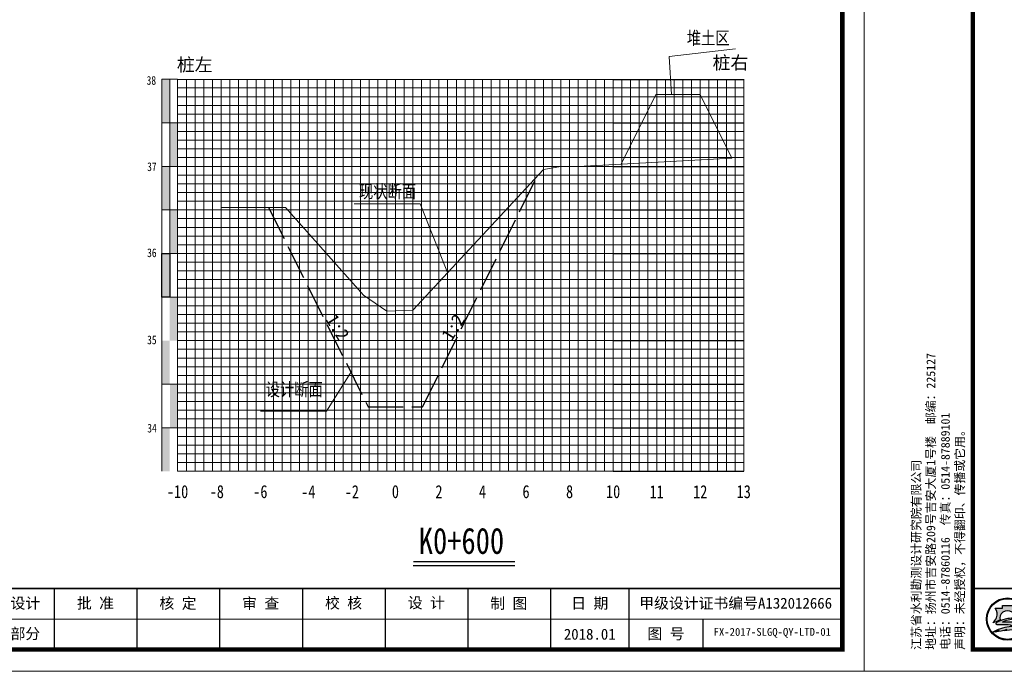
# Model space of a CAD drawing. Header units: millimetres. Extents: x -1851 to 142262423, y -629789 to 22327943.
# Tile 24 of 69: x 35787 to 36013, y 3721 to 3871. Entities that reach past the tile are written whole.
import ezdxf
from ezdxf.enums import TextEntityAlignment as Align

# ---------------------------------------------------------------- set-up
doc = ezdxf.new("R2010")
doc.units = ezdxf.units.MM
doc.linetypes.add('4415', pattern=[5, 4, -1])
for name, color, linetype, lineweight in [('0.13文字', 3, 'Continuous', 13), ('2', 61, 'Continuous', 30), ('3', 8, 'Continuous', 5), ('dmx', 7, 'Continuous', 15)]:
    doc.layers.add(name, color=color, linetype=linetype, lineweight=lineweight)
doc.layers.add('DIMTEX', color=7, linetype='Continuous')
doc.layers.add('断面', color=7, linetype='Continuous')
doc.styles.add('LYJFS', font='times.ttf', dxfattribs={"width": 0.7})
doc.styles.add('STYLE2', font='txt', dxfattribs={"width": 0.8})
doc.styles.add('仿宋', font='FangSong_GB2312.ttf')
doc.styles.add('仿宋体', font='FangSong_GB2312.ttf', dxfattribs={"width": 0.8})
doc.styles.add('宋体', font='txt', dxfattribs={"height": 3.5})
doc.styles.add('等线体', font='simhei.ttf')

# ---------------------------------------------------------------- blocks, each defined once
blk = doc.blocks.new('tk')
h = blk.add_hatch(color=152)
h.dxf.hatch_style = 1
h.paths.add_polyline_path([(6876.364125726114, 854.2295714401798, 1), (6866.686434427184, 854.2295714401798, 1)])
h.paths.add_polyline_path([(6876.201261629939, 854.2295714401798, 1), (6866.84929852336, 854.2295714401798, 1)], flags=16)
h = blk.add_hatch(color=152)
h.dxf.hatch_style = 1
edge = h.paths.add_edge_path()
edge.add_arc((6873.407199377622, 851.8047045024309), 1.461698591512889, 43.31770961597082, 70.37003522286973)
edge.add_arc((6872.0275850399, 847.9366998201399), 5.568375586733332, 70.37003522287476, 84.52854590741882)
edge.add_arc((6871.440752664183, 841.8102204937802), 11.72289597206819, 84.5285459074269, 95.17746754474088)
edge.add_arc((6871.582339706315, 852.1014277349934), 1.831337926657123, 111.7965680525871, 130.9174013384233, ccw=False)
edge.add_arc((6873.47809212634, 847.3608850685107), 6.936886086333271, 98.84274785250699, 111.79656805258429, ccw=False)
edge.add_arc((6874.544451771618, 840.506451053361), 13.873772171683, 95.21036804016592, 98.84274785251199, ccw=False)
edge.add_ellipse((6871.525280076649, 854.5219636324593), major_axis=(-1.773815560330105, 0), ratio=0.8776980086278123, start_angle=172.6538623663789, end_angle=176.9129867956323)
edge.add_arc((6873.117644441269, 844.1909795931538), 10.24870363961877, 88.99992913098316, 98.52267106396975)
edge.add_arc((6872.724314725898, 846.8157053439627), 7.594670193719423, 98.5226710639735, 116.8491039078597)
edge.add_arc((6869.849912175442, 852.4939579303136), 1.230336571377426, 116.8491039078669, 139.2900683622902)
edge.add_arc((6869.065436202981, 853.1689503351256), 0.1954369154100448, 139.2900683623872, 263.050638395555)
edge.add_arc((6869.248585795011, 854.6715617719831), 1.70916902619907, 263.0506383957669, 272.136251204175)
edge.add_arc((6870.416233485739, 823.3689317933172), 29.61523112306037, 88.46268833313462, 92.13625120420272, ccw=False)
edge.add_arc((6871.07395213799, 847.876297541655), 5.099041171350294, 68.07113774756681, 88.46268833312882, ccw=False)
edge.add_arc((6875.183614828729, 831.3122526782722), 21.4080615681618, 95.91294384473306, 98.79521578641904)
edge.add_arc((6873.816328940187, 840.1492628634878), 12.46590188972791, 98.79521578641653, 117.8496747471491)
edge.add_arc((6932.315236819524, 613.7362839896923), 245.9934265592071, 104.7703900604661, 105.15790668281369, ccw=False)
edge.add_line((6869.600177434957, 851.6009245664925), (6868.796656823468, 851.2750728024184))
edge.add_arc((6890.157828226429, 754.105500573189), 99.48982566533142, 100.90627282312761, 102.39834375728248, ccw=False)
edge.add_line((6871.334059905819, 851.7983414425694), (6870.72346251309, 851.6097564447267))
edge.add_arc((6868.414090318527, 880.2016823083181), 28.68503833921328, 274.6177604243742, 279.6944367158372)
edge.add_arc((6872.474319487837, 856.4344682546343), 4.573507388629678, 279.694436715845, 287.6119267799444)
edge.add_arc((6873.358587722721, 853.648913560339), 1.650966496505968, 287.6119267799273, 311.5140981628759)
edge.add_arc((6874.270477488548, 852.6187205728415), 0.2751610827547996, 311.5140981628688, 403.3177096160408)
edge = h.paths.add_edge_path()
edge.add_arc((6875.946394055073, 855.3665725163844), 2.066422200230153, 138.9741968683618, 204.1180883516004, ccw=False)
edge.add_line((6874.387456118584, 856.7229696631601), (6872.690352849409, 856.7229696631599))
edge.add_line((6872.69035284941, 856.7229696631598), (6872.69035284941, 857.3096342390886))
edge.add_line((6872.69035284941, 857.3096342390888), (6870.360207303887, 857.3096342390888))
edge.add_line((6870.360207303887, 857.3096342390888), (6870.360207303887, 856.7229696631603))
edge.add_line((6870.360207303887, 856.7229696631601), (6868.663104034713, 856.7229696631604))
edge.add_arc((6867.104166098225, 855.3665725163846), 2.066422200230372, -24.118088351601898, 41.0258031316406, ccw=False)
edge.add_arc((6865.567634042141, 856.05447875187), 3.749914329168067, 314.34412131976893, 335.8819116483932, ccw=False)
edge.add_arc((6867.522236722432, 856.4070458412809), 3.106664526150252, 282.3877277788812, 290.1465811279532)
edge.add_arc((6864.457993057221, 864.7594382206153), 12.00340818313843, 290.1465811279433, 296.6495194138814)
edge.add_ellipse((6871.525280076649, 854.5219636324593), major_axis=(-1.773815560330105, 0), ratio=0.8776980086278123, start_angle=176.9129867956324, end_angle=378.37473811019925, ccw=False)
edge.add_ellipse((6871.525280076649, 854.5219636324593), major_axis=(-1.773815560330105, 0), ratio=0.8776980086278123, start_angle=172.653862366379, end_angle=176.9129867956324, ccw=False)
edge.add_ellipse((6871.525280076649, 854.5219636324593), major_axis=(-1.773815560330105, 0), ratio=0.8776980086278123, start_angle=161.6252618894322, end_angle=172.653862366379, ccw=False)
edge.add_arc((6878.592567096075, 864.759438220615), 12.00340818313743, 243.3504805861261, 249.853418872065)
edge.add_arc((6875.528323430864, 856.4070458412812), 3.106664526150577, 249.8534188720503, 257.61227222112)
edge.add_arc((6877.482926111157, 856.05447875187), 3.74991432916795, 204.1180883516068, 225.6558786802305, ccw=False)
at = {"lineweight": 0}
for p, q in [((6838.597780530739, 842.2295714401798), (6838.597780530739, 1139.229571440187)), ((7258.597780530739, 1139.229571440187), (7258.597780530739, 842.2295714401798)), ((7253.597780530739, 854.2295714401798), (7046.597780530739, 854.2295714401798)), ((7258.597780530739, 842.2295714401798), (6838.597780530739, 842.2295714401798))]:
    blk.add_line(p, q, dxfattribs=at)
for p, q in [((7072.597780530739, 861.2295714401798), (7072.597780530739, 847.2295714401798)), ((7091.597780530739, 861.2295714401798), (7091.597780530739, 847.2295714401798)), ((7110.597780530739, 861.2295714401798), (7110.597780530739, 847.2295714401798)), ((7129.597780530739, 861.2295714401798), (7129.597780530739, 847.2295714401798)), ((7148.597780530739, 861.2295714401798), (7148.597780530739, 847.2295714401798)), ((7167.597780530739, 861.2295714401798), (7167.597780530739, 847.2295714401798)), ((7186.597780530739, 861.2295714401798), (7186.597780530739, 847.2295714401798)), ((7204.597780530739, 861.2295714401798), (7204.597780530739, 847.2295714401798)), ((7221.597780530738, 854.2295714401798), (7221.597780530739, 847.2295714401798))]:
    blk.add_line(p, q)
at = {"lineweight": 0, "const_width": 1}
blk.add_lwpolyline([(6863.597780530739, 1134.229571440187), (7253.597780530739, 1134.229571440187), (7253.597780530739, 847.2295714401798), (6863.597780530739, 847.2295714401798)], close=True, dxfattribs=at)
at = {"lineweight": 0, "const_width": 0.4}
blk.add_lwpolyline([(7253.597780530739, 861.2295714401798), (6863.597780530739, 861.2295714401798)], dxfattribs=at)
at = {"color": 152}
for points in [[(6869.8419023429, 854.0311891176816, -0.02838203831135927), (6868.592243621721, 853.4904639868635, -0.03386732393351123), (6868.188697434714, 853.3727099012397, 0.09425397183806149), (6868.990200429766, 854.5221939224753, 0.2921547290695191), (6868.663104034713, 856.7229696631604), (6870.360207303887, 856.7229696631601), (6870.360207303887, 857.3096342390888), (6872.69035284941, 857.3096342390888), (6872.69035284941, 856.7229696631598), (6874.387456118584, 856.7229696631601, 0.29215472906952), (6874.06035972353, 854.5221939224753, 0.09425397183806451), (6874.861862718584, 853.3727099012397, -0.03386732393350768), (6874.458316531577, 853.4904639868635, -0.02838203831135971), (6873.208657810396, 854.0311891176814)], [(6873.296521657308, 854.4381220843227, 0.04157472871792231), (6871.598778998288, 854.3265098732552, 0.08013502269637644), (6869.294240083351, 853.5916630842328, 0.09823132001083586), (6868.917290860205, 853.2964201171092, 0.599439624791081), (6869.041789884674, 852.9749492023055, 0.03966424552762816), (6869.312296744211, 852.9635806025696, -0.01603031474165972), (6871.210748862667, 852.9735033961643, -0.08921046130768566), (6872.978215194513, 852.6064141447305, 0.01257694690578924), (6871.910251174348, 852.4685801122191, 0.08333285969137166), (6867.992840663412, 851.171317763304, -0.001690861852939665), (6869.600177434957, 851.6009245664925), (6868.796656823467, 851.275072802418, -0.006510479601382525), (6871.334059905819, 851.7983414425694), (6870.72346251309, 851.6097564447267, 0.02215480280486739), (6873.244469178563, 851.9262713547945, 0.03456031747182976), (6873.858117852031, 852.0753316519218, 0.1046726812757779), (6874.452855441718, 852.4126819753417, 0.4234638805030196), (6874.470673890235, 852.8074929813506, 0.1185893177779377), (6873.898248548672, 853.1814519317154, 0.06185687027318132), (6872.558528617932, 853.479704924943, 0.04649815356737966), (6870.382867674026, 853.4852866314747, -0.08362449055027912), (6870.902341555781, 853.8018397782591, -0.05658197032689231), (6872.411732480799, 854.2153190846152, -0.01585057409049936), (6873.284535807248, 854.3228965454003)]]:
    blk.add_lwpolyline(points, format="xyb", dxfattribs=at)
for radius in [4.838845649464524, 4.675981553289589]:
    blk.add_circle((6871.525280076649, 854.2295714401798), radius, dxfattribs=at)
blk.add_ellipse((6871.525280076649, 854.5219636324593), major_axis=(-1.773815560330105, 0), ratio=0.8776980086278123, start_param=2.820892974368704, end_param=6.603884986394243, dxfattribs=at)
at = {"style": '仿宋'}
blk.add_text('2018.01', height=2.5, dxfattribs=at).set_placement((7195.597780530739, 850.7295714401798), align=Align.MIDDLE)
at = {"insert": (6861.892912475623, 847.1478961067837), "char_height": 2, "attachment_point": 7, "rotation": 90, "style": '仿宋'}
blk.add_mtext('江苏省水利勘测设计研究院有限公司\\P地址：扬州市吉安路209号吉安大厦1号楼  邮编：225127\\P电话：0514-87860116  传真：0514-87889101\\P声明：未经授权，不得翻印、传播或它用。', dxfattribs=at)
at = {"char_height": 2.5, "attachment_point": 5, "style": '宋体'}
for s, insert in [('设计', (7065.999934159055, 857.7295714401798)), ('批 准', (7082.097780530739, 857.7295714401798)), ('核 定', (7101.035280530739, 857.701793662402)), ('审 查', (7120.028336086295, 857.702857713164)), ('校 核', (7139.063058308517, 857.7728530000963)), ('设 计', (7158.070002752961, 857.8229020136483)), ('制 图', (7177.014447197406, 857.7074956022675)), ('日 期', (7195.597780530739, 857.7295714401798)), ('甲级设计证书编号A132012666', (7229.097780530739, 857.7295714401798)), ('部分', (7065.999934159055, 850.7295714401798)), ('图 号', (7213.097780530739, 850.7295714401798))]:
    blk.add_mtext(s, dxfattribs=dict(at, insert=insert))

msp = doc.modelspace()

# ---------------------------------------------------------------- hatches: boundary and pattern name
at = {"linetype": 'Continuous'}
for points in [[(35819.65106367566, 3857.013848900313), (35821.4510636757, 3857.013848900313), (35821.4510636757, 3847.013848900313), (35819.65106367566, 3847.013848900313)], [(35821.4510636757, 3847.013848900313), (35823.25106367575, 3847.013848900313), (35823.25106367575, 3837.013848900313), (35821.4510636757, 3837.013848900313)], [(35819.65106367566, 3837.013848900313), (35821.4510636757, 3837.013848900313), (35821.4510636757, 3827.013848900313), (35819.65106367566, 3827.013848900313)], [(35821.4510636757, 3827.013848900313), (35823.25106367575, 3827.013848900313), (35823.25106367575, 3817.013848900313), (35821.4510636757, 3817.013848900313)], [(35819.65106367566, 3817.013848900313), (35821.4510636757, 3817.013848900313), (35821.4510636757, 3807.013848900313), (35819.65106367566, 3807.013848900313)], [(35821.4510636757, 3807.013848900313), (35823.25106367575, 3807.013848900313), (35823.25106367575, 3797.013848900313), (35821.4510636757, 3797.013848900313)], [(35819.65106367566, 3797.013848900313), (35821.4510636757, 3797.013848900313), (35821.4510636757, 3787.013848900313), (35819.65106367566, 3787.013848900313)], [(35821.45742443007, 3787.038574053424), (35823.25742443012, 3787.038574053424), (35823.25742443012, 3777.038574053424), (35821.45742443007, 3777.038574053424)], [(35819.65106367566, 3777.009784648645), (35821.4510636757, 3777.009784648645), (35821.4510636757, 3767.009784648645), (35819.65106367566, 3767.009784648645)]]:
    msp.add_hatch(color=7, dxfattribs=at).paths.add_polyline_path(points)

# ---------------------------------------------------------------- linework, layer by layer
at = {"linetype": 'Continuous', "lineweight": 20, "flags": 128}
for points in [[(35936.6319967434, 3853.476604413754), (35936.14899649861, 3862.237976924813), (35951.35246021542, 3864.015920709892)], [(35885.25106367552, 3812.63192060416), (35878.90512580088, 3828.40695118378), (35863.75373611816, 3828.380638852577)], [(35863.25106367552, 3790.066154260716), (35857.41021595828, 3780.83100452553), (35842.25882627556, 3780.804692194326)]]:
    msp.add_lwpolyline(points, dxfattribs=at)
at = {"color": 1, "linetype": '4415', "lineweight": 30, "ltscale": 2}
msp.add_lwpolyline([(35844.09675461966, 3827.576613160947), (35867.00106367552, 3781.767995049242), (35879.50106367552, 3781.767995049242), (35905.7843957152, 3834.733103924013), (35905.7843957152, 3834.733103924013)], dxfattribs=at)
at = {"linetype": 'Continuous', "flags": 128}
msp.add_lwpolyline([(35819.65106367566, 3817.013848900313), (35821.4510636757, 3817.013848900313), (35821.4510636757, 3807.013848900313), (35819.65106367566, 3807.013848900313)], close=True, dxfattribs=at)
at = {"layer": '2', "color": 7, "lineweight": 15}
for points in [[(35823.25106367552, 3856.947748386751), (35923.25106367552, 3856.947748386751)], [(35833.25106367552, 3857.013848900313), (35833.25106367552, 3767.013848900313)], [(35843.25106367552, 3857.013848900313), (35843.25106367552, 3767.013848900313)], [(35853.25106367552, 3857.013848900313), (35853.25106367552, 3767.013848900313)], [(35863.25106367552, 3857.013848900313), (35863.25106367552, 3767.013848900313)], [(35883.25106367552, 3857.013848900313), (35883.25106367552, 3767.013848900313)], [(35893.25106367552, 3857.013848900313), (35893.25106367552, 3767.013848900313)], [(35903.25106367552, 3857.013848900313), (35903.25106367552, 3767.013848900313)], [(35913.25106367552, 3857.013848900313), (35913.25106367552, 3767.013848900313)], [(35923.25106367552, 3857.013848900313), (35923.25106367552, 3767.013848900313)], [(35933.25106367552, 3857.013848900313), (35933.25106367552, 3767.013848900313)], [(35943.25106367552, 3857.013848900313), (35943.25106367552, 3767.013848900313)], [(35953.25106367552, 3857.013848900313), (35953.25106367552, 3767.013848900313)], [(35823.25106367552, 3847.013848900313), (35923.25106367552, 3847.013848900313)], [(35823.25106367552, 3837.013848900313), (35923.25106367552, 3837.013848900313)], [(35823.25106367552, 3827.013848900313), (35923.25106367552, 3827.013848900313)], [(35823.25106367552, 3817.013848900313), (35923.25106367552, 3817.013848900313)], [(35823.25106367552, 3797.013848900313), (35923.25106367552, 3797.013848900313)], [(35823.25106367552, 3767.013848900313), (35923.25106367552, 3767.013848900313)]]:
    msp.add_lwpolyline(points, dxfattribs=at)
at = {"layer": '2', "color": 3, "lineweight": 15}
msp.add_lwpolyline([(35873.25106367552, 3857.013848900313), (35873.25106367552, 3767.013848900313)], dxfattribs=at)
at = {"layer": '2', "color": 7, "lineweight": 15, "flags": 128}
msp.add_lwpolyline([(35823.25106367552, 3807.013848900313), (35923.25106367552, 3807.013848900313)], dxfattribs=at)
at = {"layer": '2', "color": 0, "lineweight": 15}
for points in [[(35823.25106367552, 3787.013848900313), (35923.25106367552, 3787.013848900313)], [(35823.25106367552, 3777.013848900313), (35923.25106367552, 3777.013848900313)]]:
    msp.add_lwpolyline(points, dxfattribs=at)
at = {"layer": '3', "lineweight": 5}
for p, q in [((35923.25106367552, 3855.013848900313), (35943.25106367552, 3855.013848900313)), ((35943.25106367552, 3855.013848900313), (35953.25106367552, 3855.013848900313)), ((35923.25106367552, 3853.013848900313), (35943.25106367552, 3853.013848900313)), ((35943.25106367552, 3853.013848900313), (35953.25106367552, 3853.013848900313)), ((35923.25106367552, 3851.013848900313), (35943.25106367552, 3851.013848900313)), ((35943.25106367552, 3851.013848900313), (35953.25106367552, 3851.013848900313)), ((35923.25106367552, 3849.013848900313), (35943.25106367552, 3849.013848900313)), ((35943.25106367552, 3849.013848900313), (35953.25106367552, 3849.013848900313)), ((35923.25106367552, 3845.013848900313), (35943.25106367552, 3845.013848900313)), ((35943.25106367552, 3845.013848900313), (35953.25106367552, 3845.013848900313)), ((35923.25106367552, 3843.013848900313), (35943.25106367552, 3843.013848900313)), ((35943.25106367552, 3843.013848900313), (35953.25106367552, 3843.013848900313)), ((35923.25106367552, 3841.013848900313), (35943.25106367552, 3841.013848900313)), ((35943.25106367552, 3841.013848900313), (35953.25106367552, 3841.013848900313)), ((35923.25106367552, 3839.013848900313), (35943.25106367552, 3839.013848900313)), ((35943.25106367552, 3839.013848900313), (35953.25106367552, 3839.013848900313)), ((35923.25106367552, 3835.013848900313), (35943.25106367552, 3835.013848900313)), ((35943.25106367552, 3835.013848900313), (35953.25106367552, 3835.013848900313)), ((35923.25106367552, 3833.013848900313), (35943.25106367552, 3833.013848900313)), ((35943.25106367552, 3833.013848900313), (35953.25106367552, 3833.013848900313)), ((35923.25106367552, 3831.013848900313), (35943.25106367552, 3831.013848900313)), ((35943.25106367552, 3831.013848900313), (35953.25106367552, 3831.013848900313)), ((35923.25106367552, 3829.013848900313), (35943.25106367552, 3829.013848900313)), ((35943.25106367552, 3829.013848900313), (35953.25106367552, 3829.013848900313)), ((35923.25106367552, 3825.013848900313), (35943.25106367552, 3825.013848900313)), ((35943.25106367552, 3825.013848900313), (35953.25106367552, 3825.013848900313)), ((35923.25106367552, 3823.013848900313), (35943.25106367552, 3823.013848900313)), ((35943.25106367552, 3823.013848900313), (35953.25106367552, 3823.013848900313)), ((35923.25106367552, 3821.013848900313), (35943.25106367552, 3821.013848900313)), ((35923.25106367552, 3819.013848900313), (35943.25106367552, 3819.013848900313)), ((35943.25106367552, 3821.013848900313), (35953.25106367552, 3821.013848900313)), ((35943.25106367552, 3819.013848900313), (35953.25106367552, 3819.013848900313)), ((35923.25106367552, 3815.013848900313), (35943.25106367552, 3815.013848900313)), ((35943.25106367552, 3815.013848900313), (35953.25106367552, 3815.013848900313)), ((35923.25106367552, 3813.013848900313), (35943.25106367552, 3813.013848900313)), ((35943.25106367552, 3813.013848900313), (35953.25106367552, 3813.013848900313)), ((35923.25106367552, 3811.013848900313), (35943.25106367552, 3811.013848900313)), ((35943.25106367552, 3811.013848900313), (35953.25106367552, 3811.013848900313)), ((35923.25106367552, 3809.013848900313), (35943.25106367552, 3809.013848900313)), ((35943.25106367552, 3809.013848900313), (35953.25106367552, 3809.013848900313)), ((35923.25106367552, 3805.013848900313), (35943.25106367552, 3805.013848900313)), ((35923.25106367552, 3803.013848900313), (35943.25106367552, 3803.013848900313)), ((35943.25106367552, 3805.013848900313), (35953.25106367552, 3805.013848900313)), ((35943.25106367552, 3803.013848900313), (35953.25106367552, 3803.013848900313)), ((35923.25106367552, 3801.013848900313), (35943.25106367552, 3801.013848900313)), ((35943.25106367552, 3801.013848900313), (35953.25106367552, 3801.013848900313)), ((35923.25106367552, 3799.013848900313), (35943.25106367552, 3799.013848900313)), ((35943.25106367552, 3799.013848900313), (35953.25106367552, 3799.013848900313)), ((35923.25106367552, 3795.013848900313), (35943.25106367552, 3795.013848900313)), ((35943.25106367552, 3795.013848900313), (35953.25106367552, 3795.013848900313)), ((35923.25106367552, 3793.013848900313), (35943.25106367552, 3793.013848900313)), ((35943.25106367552, 3793.013848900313), (35953.25106367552, 3793.013848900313)), ((35923.25106367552, 3791.013848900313), (35943.25106367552, 3791.013848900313)), ((35943.25106367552, 3791.013848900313), (35953.25106367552, 3791.013848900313)), ((35923.25106367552, 3789.013848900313), (35943.25106367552, 3789.013848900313)), ((35943.25106367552, 3789.013848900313), (35953.25106367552, 3789.013848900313)), ((35923.25106367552, 3785.013848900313), (35943.25106367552, 3785.013848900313)), ((35943.25106367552, 3785.013848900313), (35953.25106367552, 3785.013848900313)), ((35923.25106367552, 3783.013848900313), (35943.25106367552, 3783.013848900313)), ((35943.25106367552, 3783.013848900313), (35953.25106367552, 3783.013848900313)), ((35923.25106367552, 3781.013848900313), (35943.25106367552, 3781.013848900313)), ((35943.25106367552, 3781.013848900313), (35953.25106367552, 3781.013848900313)), ((35923.25106367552, 3779.013848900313), (35943.25106367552, 3779.013848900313)), ((35943.25106367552, 3779.013848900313), (35953.25106367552, 3779.013848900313)), ((35923.25106367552, 3775.013848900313), (35943.25106367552, 3775.013848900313)), ((35943.25106367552, 3775.013848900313), (35953.25106367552, 3775.013848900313)), ((35923.25106367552, 3773.013848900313), (35943.25106367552, 3773.013848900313)), ((35943.25106367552, 3773.013848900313), (35953.25106367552, 3773.013848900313)), ((35923.25106367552, 3771.013848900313), (35943.25106367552, 3771.013848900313)), ((35943.25106367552, 3771.013848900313), (35953.25106367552, 3771.013848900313)), ((35923.25106367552, 3769.013848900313), (35943.25106367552, 3769.013848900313)), ((35943.25106367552, 3769.013848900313), (35953.25106367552, 3769.013848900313))]:
    msp.add_line(p, q, dxfattribs=at)
for points in [[(35823.25106367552, 3855.013848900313), (35923.25106367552, 3855.013848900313)], [(35825.25106367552, 3857.013848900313), (35825.25106367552, 3767.013848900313)], [(35827.25106367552, 3857.013848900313), (35827.25106367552, 3767.013848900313)], [(35829.25106367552, 3857.013848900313), (35829.25106367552, 3767.013848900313)], [(35831.25106367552, 3857.013848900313), (35831.25106367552, 3767.013848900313)], [(35835.25106367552, 3857.013848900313), (35835.25106367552, 3767.013848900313)], [(35837.25106367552, 3857.013848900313), (35837.25106367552, 3767.013848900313)], [(35839.25106367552, 3857.013848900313), (35839.25106367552, 3767.013848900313)], [(35841.25106367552, 3857.013848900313), (35841.25106367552, 3767.013848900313)], [(35845.25106367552, 3857.013848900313), (35845.25106367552, 3767.013848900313)], [(35847.25106367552, 3857.013848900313), (35847.25106367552, 3767.013848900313)], [(35849.25106367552, 3857.013848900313), (35849.25106367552, 3767.013848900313)], [(35851.25106367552, 3857.013848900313), (35851.25106367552, 3767.013848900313)], [(35855.25106367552, 3857.013848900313), (35855.25106367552, 3767.013848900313)], [(35857.25106367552, 3857.013848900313), (35857.25106367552, 3767.013848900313)], [(35859.25106367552, 3857.013848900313), (35859.25106367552, 3767.013848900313)], [(35861.25106367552, 3857.013848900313), (35861.25106367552, 3767.013848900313)], [(35865.25106367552, 3857.013848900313), (35865.25106367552, 3767.013848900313)], [(35867.25106367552, 3857.013848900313), (35867.25106367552, 3767.013848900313)], [(35869.25106367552, 3857.013848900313), (35869.25106367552, 3767.013848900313)], [(35871.25106367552, 3857.013848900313), (35871.25106367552, 3767.013848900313)], [(35875.25106367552, 3857.013848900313), (35875.25106367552, 3767.013848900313)], [(35877.25106367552, 3857.013848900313), (35877.25106367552, 3767.013848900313)], [(35879.25106367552, 3857.013848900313), (35879.25106367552, 3767.013848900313)], [(35881.25106367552, 3857.013848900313), (35881.25106367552, 3767.013848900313)], [(35885.25106367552, 3857.013848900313), (35885.25106367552, 3767.013848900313)], [(35887.25106367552, 3857.013848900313), (35887.25106367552, 3767.013848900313)], [(35889.25106367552, 3857.013848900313), (35889.25106367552, 3767.013848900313)], [(35891.25106367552, 3857.013848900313), (35891.25106367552, 3767.013848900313)], [(35895.25106367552, 3857.013848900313), (35895.25106367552, 3767.013848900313)], [(35897.25106367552, 3857.013848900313), (35897.25106367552, 3767.013848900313)], [(35899.25106367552, 3857.013848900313), (35899.25106367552, 3767.013848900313)], [(35901.25106367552, 3857.013848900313), (35901.25106367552, 3767.013848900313)], [(35905.25106367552, 3857.013848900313), (35905.25106367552, 3767.013848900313)], [(35907.25106367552, 3857.013848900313), (35907.25106367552, 3767.013848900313)], [(35909.25106367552, 3857.013848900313), (35909.25106367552, 3767.013848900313)], [(35911.25106367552, 3857.013848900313), (35911.25106367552, 3767.013848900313)], [(35915.25106367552, 3857.013848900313), (35915.25106367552, 3767.013848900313)], [(35917.25106367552, 3857.013848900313), (35917.25106367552, 3767.013848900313)], [(35919.25106367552, 3857.013848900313), (35919.25106367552, 3767.013848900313)], [(35921.25106367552, 3857.013848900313), (35921.25106367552, 3767.013848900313)], [(35925.25106367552, 3857.013848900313), (35925.25106367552, 3767.013848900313)], [(35927.25106367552, 3857.013848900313), (35927.25106367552, 3767.013848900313)], [(35929.25106367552, 3857.013848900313), (35929.25106367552, 3767.013848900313)], [(35931.25106367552, 3857.013848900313), (35931.25106367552, 3767.013848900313)], [(35935.25106367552, 3857.013848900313), (35935.25106367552, 3767.013848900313)], [(35937.25106367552, 3857.013848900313), (35937.25106367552, 3767.013848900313)], [(35939.25106367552, 3857.013848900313), (35939.25106367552, 3767.013848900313)], [(35941.25106367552, 3857.013848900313), (35941.25106367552, 3767.013848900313)], [(35945.25106367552, 3857.013848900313), (35945.25106367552, 3767.013848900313)], [(35947.25106367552, 3857.013848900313), (35947.25106367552, 3767.013848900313)], [(35949.25106367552, 3857.013848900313), (35949.25106367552, 3767.013848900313)], [(35951.25106367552, 3857.013848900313), (35951.25106367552, 3767.013848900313)], [(35823.25106367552, 3853.013848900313), (35923.25106367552, 3853.013848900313)], [(35823.25106367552, 3851.013848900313), (35923.25106367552, 3851.013848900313)], [(35823.25106367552, 3849.013848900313), (35923.25106367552, 3849.013848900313)], [(35823.25106367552, 3845.013848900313), (35923.25106367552, 3845.013848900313)], [(35823.25106367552, 3843.013848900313), (35923.25106367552, 3843.013848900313)], [(35823.25106367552, 3841.013848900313), (35923.25106367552, 3841.013848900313)], [(35823.25106367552, 3839.013848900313), (35923.25106367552, 3839.013848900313)], [(35823.25106367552, 3835.013848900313), (35923.25106367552, 3835.013848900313)], [(35823.25106367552, 3833.013848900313), (35923.25106367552, 3833.013848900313)], [(35823.25106367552, 3831.013848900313), (35923.25106367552, 3831.013848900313)], [(35823.25106367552, 3829.013848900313), (35923.25106367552, 3829.013848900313)], [(35823.25106367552, 3825.013848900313), (35923.25106367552, 3825.013848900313)], [(35823.25106367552, 3823.013848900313), (35923.25106367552, 3823.013848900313)], [(35823.25106367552, 3821.013848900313), (35923.25106367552, 3821.013848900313)], [(35823.25106367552, 3819.013848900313), (35923.25106367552, 3819.013848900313)], [(35823.25106367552, 3815.013848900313), (35923.25106367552, 3815.013848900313)], [(35823.25106367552, 3813.013848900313), (35923.25106367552, 3813.013848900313)], [(35823.25106367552, 3811.013848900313), (35923.25106367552, 3811.013848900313)], [(35823.25106367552, 3809.013848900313), (35923.25106367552, 3809.013848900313)], [(35823.25106367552, 3805.013848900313), (35923.25106367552, 3805.013848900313)], [(35823.25106367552, 3803.013848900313), (35923.25106367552, 3803.013848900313)], [(35823.25106367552, 3801.013848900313), (35923.25106367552, 3801.013848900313)], [(35823.25106367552, 3799.013848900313), (35923.25106367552, 3799.013848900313)], [(35823.25106367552, 3795.013848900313), (35923.25106367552, 3795.013848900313)], [(35823.25106367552, 3793.013848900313), (35923.25106367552, 3793.013848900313)], [(35823.25106367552, 3791.013848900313), (35923.25106367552, 3791.013848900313)], [(35823.25106367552, 3789.013848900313), (35923.25106367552, 3789.013848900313)], [(35823.25106367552, 3785.013848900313), (35923.25106367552, 3785.013848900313)], [(35823.25106367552, 3783.013848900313), (35923.25106367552, 3783.013848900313)], [(35823.25106367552, 3781.013848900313), (35923.25106367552, 3781.013848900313)], [(35823.25106367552, 3779.013848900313), (35923.25106367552, 3779.013848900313)], [(35823.25106367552, 3775.013848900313), (35923.25106367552, 3775.013848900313)], [(35823.25106367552, 3773.013848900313), (35923.25106367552, 3773.013848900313)], [(35823.25106367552, 3771.013848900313), (35923.25106367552, 3771.013848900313)], [(35823.25106367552, 3769.013848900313), (35923.25106367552, 3769.013848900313)]]:
    msp.add_lwpolyline(points, dxfattribs=at)
at = {"layer": '3', "color": 0, "lineweight": 5}
for points in [[(35819.65106367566, 3787.013848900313), (35923.25106367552, 3787.013848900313)], [(35819.65106367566, 3777.013848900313), (35923.25106367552, 3777.013848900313)]]:
    msp.add_lwpolyline(points, dxfattribs=at)
at = {"layer": 'DIMTEX', "color": 0, "linetype": 'Continuous'}
for p, q in [((35877.36070765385, 3745.3591246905), (35900.70579292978, 3745.3591246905)), ((35877.38119944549, 3746.321518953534), (35900.70579292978, 3746.321518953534))]:
    msp.add_line(p, q, dxfattribs=at)
at = {"layer": 'dmx', "linetype": 'Continuous', "lineweight": 15}
for p, q in [((35933.0325289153, 3853.476604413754), (35925.06028295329, 3837.529301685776)), ((35933.0325289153, 3853.476604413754), (35943.22337832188, 3853.476604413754)), ((35943.22337832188, 3853.476604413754), (35950.52789629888, 3838.867568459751)), ((35915.25106367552, 3837.013848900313), (35950.52789629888, 3838.867568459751))]:
    msp.add_line(p, q, dxfattribs=at)
at = {"layer": 'dmx', "linetype": 'Continuous', "lineweight": 15, "flags": 128}
for points in [[(35907.25106367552, 3836.31176136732), (35911.25106367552, 3837.013848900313), (35915.25106367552, 3837.013848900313)], [(35848.02158867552, 3827.569498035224), (35848.02158867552, 3827.569498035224), (35865.89571367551, 3807.406230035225), (35871.25106367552, 3803.785028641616), (35877.25106367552, 3804.021069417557), (35907.25106367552, 3836.31176136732)], [(35833.25106367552, 3827.596274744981), (35848.02158867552, 3827.569498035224)]]:
    msp.add_lwpolyline(points, dxfattribs=at)
at = {"layer": '断面'}
for p, q in [((35923.25106367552, 3856.947748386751), (35943.25106367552, 3856.947748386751)), ((35943.25106367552, 3856.947748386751), (35953.25106367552, 3856.947748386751)), ((35923.25106367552, 3847.013848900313), (35943.25106367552, 3847.013848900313)), ((35943.25106367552, 3847.013848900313), (35953.25106367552, 3847.013848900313)), ((35923.25106367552, 3837.013848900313), (35943.25106367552, 3837.013848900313)), ((35943.25106367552, 3837.013848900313), (35953.25106367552, 3837.013848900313)), ((35923.25106367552, 3827.013848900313), (35943.25106367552, 3827.013848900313)), ((35943.25106367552, 3827.013848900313), (35953.25106367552, 3827.013848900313)), ((35923.25106367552, 3817.013848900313), (35943.25106367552, 3817.013848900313)), ((35943.25106367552, 3817.013848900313), (35953.25106367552, 3817.013848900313)), ((35923.25106367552, 3807.013848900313), (35943.25106367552, 3807.013848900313)), ((35943.25106367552, 3807.013848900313), (35953.25106367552, 3807.013848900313)), ((35923.25106367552, 3797.013848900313), (35943.25106367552, 3797.013848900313)), ((35943.25106367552, 3797.013848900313), (35953.25106367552, 3797.013848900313)), ((35923.25106367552, 3787.013848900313), (35943.25106367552, 3787.013848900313)), ((35943.25106367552, 3787.013848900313), (35953.25106367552, 3787.013848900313)), ((35923.25106367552, 3777.013848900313), (35943.25106367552, 3777.013848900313)), ((35943.25106367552, 3777.013848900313), (35953.25106367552, 3777.013848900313)), ((35923.25106367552, 3767.013848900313), (35943.25106367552, 3767.013848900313)), ((35943.25106367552, 3767.013848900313), (35953.25106367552, 3767.013848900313))]:
    msp.add_line(p, q, dxfattribs=at)
at = {"layer": '断面', "color": 3, "lineweight": 15}
for points in [[(35823.25106367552, 3857.013848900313), (35819.65106367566, 3857.013848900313)], [(35819.65106367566, 3857.013848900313), (35819.65106367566, 3767.013848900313)], [(35821.4510636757, 3857.013848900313), (35821.4510636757, 3807.013848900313)], [(35823.25106367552, 3857.013848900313), (35823.25106367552, 3767.013848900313)], [(35823.25106367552, 3847.013848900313), (35819.65106367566, 3847.013848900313)], [(35823.25106367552, 3837.013848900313), (35819.65106367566, 3837.013848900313)], [(35823.25106367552, 3827.013848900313), (35819.65106367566, 3827.013848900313)], [(35823.25106367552, 3817.013848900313), (35819.65106367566, 3817.013848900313)], [(35819.65106367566, 3807.013848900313), (35823.25106367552, 3807.013848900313)]]:
    msp.add_lwpolyline(points, dxfattribs=at)
at = {"layer": '断面', "color": 7, "lineweight": 15}
msp.add_lwpolyline([(35823.25106367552, 3807.013848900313), (35923.25106367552, 3807.013848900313)], dxfattribs=at)

# ---------------------------------------------------------------- block references
at = {"layer": '断面'}
for p in [(28722.28328314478, 2878.858353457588), (29142.28328314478, 2878.858353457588)]:
    msp.add_blockref('tk', p, dxfattribs=at)

# ---------------------------------------------------------------- texts
at = {"style": '等线体'}
for s, p in [('桩左', (35823.07784437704, 3858.849298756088)), ('桩右', (35946.10294605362, 3859.307396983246))]:
    msp.add_text(s, height=3, dxfattribs=at).set_placement(p)
at = {"linetype": 'Continuous', "char_height": 3, "attachment_point": 1, "style": '仿宋体'}
for s, insert, width in [('堆土区', (35940.16661596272, 3867.98639877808), 18.82471715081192), ('现状断面', (35864.89259055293, 3832.755589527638), 37.93252298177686), ('设计断面', (35843.48287120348, 3787.320071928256), 37.93252298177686)]:
    msp.add_mtext(s, dxfattribs=dict(at, insert=insert, width=width))
at = {"layer": '0.13文字', "linetype": 'Continuous', "lineweight": 13, "insert": (35943.88106367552, 3731.036828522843), "char_height": 1.8, "width": 55.55091040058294, "attachment_point": 1, "style": 'LYJFS'}
msp.add_mtext('{\\fFangSong_GB2312|b0|i0|c134|p49;\\W1;\\C7;  FX-2017-SLGQ-QY-LTD-01\\P  }', dxfattribs=at)
at = {"layer": 'DIMTEX', "color": 0, "linetype": 'Continuous', "style": 'STYLE2', "width": 0.8}
msp.add_text('K0+600', height=6, dxfattribs=at).set_placement((35878.6274070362, 3748.047152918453))
at = {"layer": '断面', "color": 7, "style": '等线体', "width": 0.8}
for s, p in [('38', (35816.12354227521, 3855.147725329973)), ('37', (35816.240093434, 3835.333323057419)), ('36', (35816.240093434, 3815.576919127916)), ('35', (35816.240093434, 3795.576919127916)), ('34', (35816.27513335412, 3775.316493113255))]:
    msp.add_text(s, height=2, dxfattribs=at).set_placement(p, align=Align.BOTTOM_LEFT)
at = {"layer": '断面', "color": 7, "style": '仿宋体'}
for rotation, p in [(58.01497088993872, (35886.51655948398, 3800.066154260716)), (301.9850291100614, (35859.98556786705, 3800.066154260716))]:
    msp.add_text('1:2', height=3, rotation=rotation, dxfattribs=at).set_placement(p, align=Align.MIDDLE)
at = {"layer": '断面', "color": 7, "style": '等线体', "width": 0.8}
for s, p in [('-10', (35823.23517429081, 3762.321043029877)), ('-8', (35832.24096008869, 3762.321043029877)), ('-6', (35842.24096008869, 3762.321043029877)), ('-4', (35853.25106367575, 3762.321043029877)), ('-2', (35863.25106367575, 3762.321043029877)), ('0', (35873.25106367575, 3762.321043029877)), ('2', (35883.25106367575, 3762.321043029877)), ('4', (35893.25106367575, 3762.321043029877)), ('6', (35903.25106367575, 3762.321043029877)), ('8', (35913.25106367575, 3762.321043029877)), ('10', (35923.25106367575, 3762.321043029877)), ('11', (35933.25106367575, 3762.321043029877)), ('12', (35943.25106367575, 3762.321043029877)), ('13', (35953.25106367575, 3762.321043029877))]:
    msp.add_text(s, height=3, dxfattribs=at).set_placement(p, align=Align.MIDDLE)

doc.saveas('drawing.dxf')
